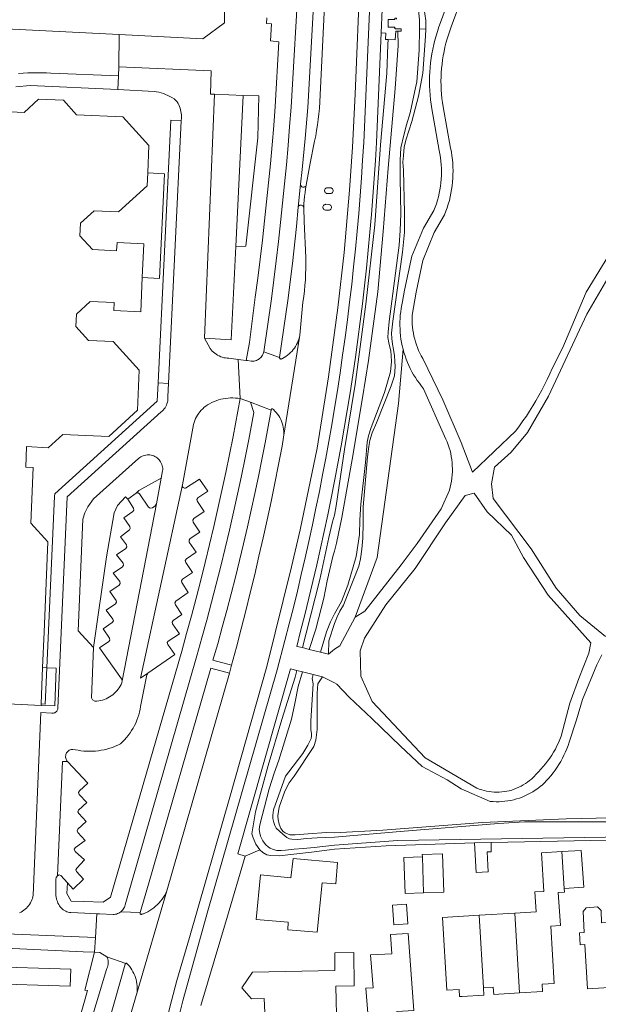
# Model space of a CAD drawing. Header units: metres. Extents: x 89888 to 94270, y 464165 to 468904.
# Tile 128 of 256: x 91943 to 92048, y 466293 to 466472. Entities that reach past the tile are written whole.
import ezdxf

# ---------------------------------------------------------------- set-up
doc = ezdxf.new("R2010")
doc.units = ezdxf.units.M
for name, color, linetype, lineweight in [('B_BEBOUWINGSGRENS_0', 251, 'CONTINUOUS', 13), ('B_LUIFEL_1', 251, 'CONTINUOUS', 13), ('B_TUSSENMUUR_0', 251, 'CONTINUOUS', 13), ('G_GRENS_ALGEMEEN_0', 251, 'CONTINUOUS', 13), ('K_KUNSTWERKGRENS_0', 251, 'CONTINUOUS', 13), ('T_CULTUURGRENS_0', 251, 'CONTINUOUS', 13), ('T_HEK_LIJN_0', 251, 'CONTINUOUS', 13), ('V_WEGGRENS_0', 251, 'CONTINUOUS', 13), ('W_WALBESCHERMING_LIJN_0', 251, 'CONTINUOUS', 13), ('W_WATERGRENS_0', 251, 'CONTINUOUS', 13)]:
    doc.layers.add(name, color=color, linetype=linetype, lineweight=lineweight)

msp = doc.modelspace()

# ---------------------------------------------------------------- linework, layer by layer
at = {"layer": 'B_BEBOUWINGSGRENS_0'}
for p, q in [((91946.93, 466353.84), (91946.67, 466347.25)), ((91946.67, 466347.25), (91946.66, 466346.99)), ((92025.47, 466322), (92028.47, 466322.1)), ((92012.82, 466312.79), (92016.19, 466312.91)), ((92032.76, 466309.26), (92026.29, 466308.85)), ((92010.78, 466307.13), (92013.35, 466307.31))]:
    msp.add_line(p, q, dxfattribs=at)
for points in [[(91936.5, 466438.68), (91939.14, 466441.09), (91939.25, 466443.63), (91940.14, 466443.6), (91940.17, 466444.96), (91940.08, 466444.97), (91940.37, 466450.43), (91940.85, 466450.41), (91941.05, 466454.79), (91943.57, 466454.66), (91946.2, 466457.09), (91950.7, 466456.9), (91953.11, 466454.26), (91961.49, 466453.88), (91966.26, 466448.69), (91966.04, 466443.72)], [(91966.04, 466443.72), (91965.93, 466441.38), (91960.72, 466436.64), (91956.28, 466436.83), (91953.8, 466434.56), (91953.69, 466432.27), (91955.98, 466429.8), (91960.39, 466429.58), (91960.46, 466431.08), (91965.33, 466430.83), (91965.05, 466424.7)], [(91965.05, 466424.7), (91964.78, 466418.47), (91959.9, 466418.69), (91959.96, 466420.17), (91955.56, 466420.36), (91953.09, 466418.07), (91952.99, 466415.79), (91955.28, 466413.29), (91959.75, 466413.1), (91964.51, 466407.89), (91964.2, 466400.59), (91958.97, 466395.85), (91950.6, 466396.21), (91947.95, 466393.8), (91944.02, 466394.01), (91943.88, 466390.26), (91945.21, 466390.2), (91944.76, 466380.11), (91947.86, 466376.7), (91947.19, 466360.28), (91946.93, 466353.84)], [(91946.66, 466346.99), (91939.38, 466347.31), (91937.93, 466314.15), (91934.35, 466314.31), (91934.19, 466311.1), (91927.54, 466311.38), (91919.64, 466311.74), (91919.79, 466314.95)], [(92028.47, 466322.1), (92028.49, 466320.41), (92027.72, 466320.39), (92027.9, 466316.74), (92025.73, 466316.64), (92025.47, 466322)], [(92000.23, 466314.54), (92000.56, 466318.44), (91992.46, 466319.17), (91992.06, 466315.64)], [(92015.96, 466319.48), (92012.58, 466319.36), (92012.82, 466312.79)], [(92016.19, 466312.91), (92019.85, 466313.03), (92019.61, 466320.03), (92015.95, 466319.91), (92015.96, 466319.48)], [(92041.3, 466320.42), (92037.62, 466320.18), (92038.07, 466313.19), (92036.43, 466313.09), (92036.66, 466309.51), (92032.76, 466309.26)], [(92041.74, 466313.74), (92045.29, 466313.97), (92044.86, 466320.65), (92041.3, 466320.42)], [(91992.06, 466315.64), (91986.56, 466316.19), (91985.75, 466308.11), (91991.59, 466307.58), (91991.48, 466306.23), (91996.83, 466305.77), (91997.73, 466314.75), (92000.23, 466314.54)], [(92041.06, 466307.02), (92040.67, 466313.02), (92041.78, 466313.07), (92041.74, 466313.74)], [(92013.35, 466307.31), (92013.1, 466310.9), (92010.53, 466310.72), (92010.78, 466307.13)], [(92052.12, 466307.74), (92048.55, 466307.51), (92048.48, 466309.72), (92047.79, 466310.37), (92045.77, 466310.23), (92045.22, 466309.56), (92045.36, 466305.72), (92044.52, 466305.67), (92044.66, 466303.51), (92045.5, 466303.54), (92045.99, 466295.51), (92052.89, 466295.94)], [(92026.29, 466308.85), (92019.65, 466308.43), (92020.44, 466295.28), (92022.65, 466295.4), (92022.74, 466294.08), (92023.23, 466294.1), (92027.17, 466294.35), (92027.09, 466295.65)], [(92033.64, 466294.74), (92037.8, 466295), (92037.72, 466296.34), (92039.92, 466296.48), (92039.31, 466306.9), (92041.06, 466307.02)], [(92010.16, 466305.37), (92010.42, 466301.86), (92006.55, 466301.65), (92007.02, 466295.7), (92005.67, 466295.59), (92006.03, 466291.1), (92007.81, 466291.2), (92007.83, 466290.68), (92008.4, 466290.18), (92010.79, 466290.3), (92011.38, 466290.87), (92011.34, 466291.37), (92014.39, 466291.56)], [(92014.39, 466291.56), (92013.41, 466305.56), (92010.16, 466305.37)], [(92003.57, 466296.05), (92003.49, 466302.07), (92000.03, 466302.02), (92000.06, 466298.84), (92000, 466298.84)], [(91936.28, 466299.57), (91936.17, 466296.49), (91951.95, 466295.97), (91952.06, 466299.04), (91936.28, 466299.57)], [(92000, 466298.84), (91985.08, 466298.49), (91983.15, 466295.7), (91984.88, 466293.67), (91987.22, 466293.72), (91987.45, 466288.64), (91994.86, 466288.86), (91995.12, 466287.98), (92000, 466288.21), (92000.4, 466288.23), (92000.21, 466295.95), (92003.57, 466296.05)], [(92027.09, 466295.65), (92028.85, 466295.79), (92028.94, 466294.45), (92033.64, 466294.74)]]:
    msp.add_lwpolyline(points, dxfattribs=at)
at = {"layer": 'B_LUIFEL_1'}
for p, q in [((91946.93, 466353.84), (91946.67, 466347.25)), ((91947.72, 466353.8), (91946.93, 466353.84)), ((91946.67, 466347.25), (91946.66, 466346.99))]:
    msp.add_line(p, q, dxfattribs=at)
msp.add_lwpolyline([(91946.66, 466346.99), (91949.15, 466346.92), (91949.42, 466353.74), (91947.72, 466353.8)], dxfattribs=at)
at = {"layer": 'B_TUSSENMUUR_0'}
for p, q in [((92015.96, 466319.48), (92016.19, 466312.91)), ((92041.3, 466320.42), (92041.74, 466313.74)), ((92026.29, 466308.85), (92027.09, 466295.65)), ((92032.76, 466309.26), (92033.64, 466294.74))]:
    msp.add_line(p, q, dxfattribs=at)
at = {"layer": 'G_GRENS_ALGEMEEN_0'}
for points in [[(92068.07, 466323.32), (92058.67, 466322.7), (92028.47, 466322.1)], [(92025.47, 466322), (92009.36, 466321.46), (92000, 466320.85), (91995.8, 466320.34), (91989.91, 466319.68), (91988.44, 466319.71), (91987.71, 466319.85), (91986.99, 466320.26), (91986.41, 466320.74)]]:
    msp.add_lwpolyline(points, dxfattribs=at)
at = {"layer": 'K_KUNSTWERKGRENS_0'}
msp.add_line((92008.49, 466469.16), (92008.67, 466473.38), dxfattribs=at)
for points in [[(92011.29, 466471.65), (92011.29, 466471.85), (92010.99, 466471.84), (92010.99, 466471.58), (92009.76, 466471.59), (92009.73, 466470.18), (92010.94, 466470.16), (92010.93, 466470.02), (92011.05, 466470.02), (92011.05, 466469.87), (92012.14, 466469.87)], [(92009.74, 466467.92), (92011.05, 466467.89), (92011.12, 466469.49), (92011.53, 466469.47)], [(92012.14, 466469.87), (92012.13, 466469.46), (92011.53, 466469.47)], [(92009.74, 466467.92), (92009.29, 466467.93), (92009.33, 466469.12), (92008.49, 466469.16)]]:
    msp.add_lwpolyline(points, dxfattribs=at)
at = {"layer": 'T_CULTUURGRENS_0'}
for p, q in [((92015.42, 466469.88), (92016.6, 466469.82)), ((91960.77, 466462.97), (91960.86, 466468.84))]:
    msp.add_line(p, q, dxfattribs=at)
for points in [[(92047.11, 466532.62), (92044.44, 466533.05), (92036.31, 466528.39), (92029.99, 466523.64), (92022.48, 466516.3), (92021.33, 466511.32), (92018.28, 466501.32), (92016.73, 466495.86), (92016.29, 466493.85), (92015.79, 466489.27), (92015.66, 466482.55), (92015.67, 466478.31), (92015.93, 466476.88), (92016.04, 466475.32), (92016.21, 466474.03), (92016.43, 466472.61), (92016.58, 466471.42), (92016.61, 466469.95), (92016.6, 466469.82)], [(92016.6, 466469.82), (92016.53, 466468.54), (92016.07, 466461.84), (92015.26, 466457.63), (92014.03, 466453.04), (92012.95, 466449.68), (92012.65, 466448.37), (92012.55, 466446.89), (92012.44, 466445.66), (92012.54, 466444.24), (92012.7, 466436.46), (92012.72, 466432.94), (92012.35, 466429.32), (92010.57, 466416.77), (92010.34, 466414.58), (92010.42, 466413.61), (92010.53, 466412.61), (92010.71, 466411.63), (92010.93, 466410.47), (92010.99, 466409.53), (92011.03, 466408.49), (92010.87, 466406.86), (92010.31, 466405.02), (92007.62, 466398.29), (92006.83, 466396.51), (92006.41, 466395.13)], [(91986.04, 466450.07), (91986.23, 466457.72), (91983.39, 466457.78)], [(91982.05, 466430.37), (91983.85, 466430.41), (91986.04, 466450.07)], [(92012.46, 466411.68), (92011.62, 466401.85), (92007.73, 466373.83), (92003.72, 466362.99)], [(92006.41, 466395.13), (92006.24, 466394.01), (92006.02, 466392.11), (92005.19, 466383.07), (92005.18, 466380.07), (92005.15, 466377.36), (92004.98, 466375.36), (92004.74, 466373.6), (92004.39, 466372.25), (92002.37, 466367.05), (92001.61, 466365.2), (92000.99, 466364.11), (92000.45, 466363.08), (92000, 466361.86), (91998.97, 466358.68), (91998.92, 466356.29)], [(91968.51, 466388.26), (91964.43, 466386), (91963.92, 466385.54)], [(91956.18, 466357.52), (91958.55, 466373.99), (91959.92, 466381.95), (91960.53, 466383.32), (91961.97, 466384.85), (91962.43, 466384.42)], [(91997.79, 466352.19), (91996.99, 466350.89), (91996.85, 466349.18), (91996.82, 466342.62), (91996.62, 466340.67), (91996.23, 466339.5), (91992.65, 466334.15), (91991.78, 466332.92), (91990.96, 466331.38), (91989.96, 466328.49), (91989.7, 466326.93), (91989.74, 466326.24), (91989.96, 466325.4), (91990.26, 466324.64), (91990.64, 466324.07), (91991.02, 466323.82), (91991.87, 466323.48), (91992.87, 466323.48), (91995.22, 466323.62), (91998.54, 466323.88), (92000, 466323.86), (92008.77, 466324.31), (92026.87, 466325.73), (92042.09, 466326.39), (92055.79, 466326.65)]]:
    msp.add_lwpolyline(points, dxfattribs=at)
at = {"layer": 'T_HEK_LIJN_0'}
msp.add_lwpolyline([(91965.05, 466424.7), (91968.18, 466424.56), (91969.1, 466443.57), (91966.04, 466443.72)], dxfattribs=at)
at = {"layer": 'V_WEGGRENS_0'}
for p, q in [((91960.77, 466462.97), (91960.73, 466461.34)), ((91960.73, 466461.34), (91960.62, 466458.86)), ((91976.38, 466413.69), (91978.2, 466458)), ((91983.39, 466457.78), (91978.2, 466458)), ((91982.05, 466430.37), (91983.39, 466457.78)), ((91972.12, 466453.2), (91969.83, 466405.46)), ((91993.83, 466441.65), (91993.36, 466437.46)), ((91993.68, 466414.22), (91990.73, 466395.68)), ((91990.02, 466410.2), (91987.12, 466411.23)), ((91982.85, 466402.71), (91982.46, 466409.82)), ((91983.95, 466409.63), (91982.46, 466409.82)), ((91969.83, 466405.46), (91967.92, 466405.56)), ((91984.75, 466402.04), (91982.85, 466402.71)), ((91984.75, 466402.04), (91988.46, 466400.64)), ((91967.66, 466383.58), (91968.51, 466388.26)), ((91963.92, 466385.54), (91962.43, 466384.42)), ((91961.37, 466351.47), (91967.66, 466383.58)), ((91994.19, 466357.49), (91994.86, 466360.13)), ((91993.16, 466357.7), (91994.19, 466357.49)), ((91995.41, 466357.15), (91994.19, 466357.49)), ((91998.92, 466356.29), (91997.44, 466356.65)), ((91981.29, 466354.28), (91980.9, 466352.83)), ((91993.14, 466353.35), (91992.02, 466353.63)), ((91993.14, 466353.35), (91994.2, 466353.09)), ((91980.9, 466352.83), (91969.52, 466313.27)), ((91996.11, 466352.61), (91997.79, 466352.19)), ((91946.67, 466347.25), (91946.67, 466347.25)), ((91983.76, 466319.62), (91986.41, 466320.74)), ((91964.11, 466294.9), (91969.52, 466313.27)), ((91956.79, 466309.14), (91956.53, 466304.82)), ((91964.67, 466309.35), (91961.13, 466309.48)), ((91956.53, 466304.82), (91913.4, 466306.53)), ((91956.37, 466302.15), (91956.53, 466304.82)), ((91958.63, 466301.33), (91962.04, 466300.1)), ((91972.42, 466293.29), (91969.78, 466283.08))]:
    msp.add_line(p, q, dxfattribs=at)
for points in [[(91963.51, 466266.64), (91965.79, 466275.19), (91970.36, 466293.31), (91971.33, 466297.03), (91973.62, 466304.83), (91981.07, 466330.72), (91987.72, 466354.06), (91992.19, 466372.18), (91993.77, 466378.89), (91996.85, 466393.74), (91998.92, 466406.65), (92000.62, 466419.19), (92001.72, 466429.23), (92002.72, 466440.57), (92003.29, 466448.37), (92003.72, 466458.02), (92004.68, 466480.14)], [(91993.55, 466481.29), (91993.49, 466479.68), (91992.12, 466455.66), (91991.84, 466452.16), (91991.55, 466448.67), (91991.24, 466445.18), (91990.91, 466441.7), (91990.56, 466438.21), (91990.19, 466434.73), (91989.8, 466431.25), (91989.39, 466427.77), (91988.96, 466424.29), (91988.51, 466420.82), (91987.12, 466411.23)], [(92006.63, 466480.1), (92006.51, 466477.36), (92005.3, 466449.26), (92005.11, 466446.03), (92004.9, 466442.79), (92004.66, 466439.57), (92004.4, 466436.34), (92004.11, 466433.11), (92003.8, 466429.89), (92003.47, 466426.67)], [(91993.83, 466441.65), (91994.14, 466444.31), (91994.66, 466449.94), (91995.13, 466455.57), (91996.46, 466479.55)], [(91998.4, 466478.85), (91998.3, 466476.62), (91997.28, 466455.43), (91997.17, 466454.42), (91997.05, 466453.42), (91996.91, 466452.42), (91996.75, 466451.43), (91996.58, 466450.44), (91996.38, 466449.45), (91995.58, 466445.48), (91994.86, 466441.5)], [(92023.07, 466475.38), (92021.23, 466470.24), (92020.95, 466469.51), (92020.7, 466468.78), (92020.47, 466468.04), (92020.26, 466467.29), (92020.07, 466466.53), (92019.9, 466465.77), (92019.76, 466465.01), (92019.64, 466464.24), (92019.54, 466463.47), (92019.46, 466462.7), (92019.4, 466461.92), (92019.37, 466461.15), (92019.35, 466460.37), (92019.36, 466459.59), (92019.4, 466458.81), (92019.45, 466458.04), (92019.53, 466457.26), (92019.62, 466456.49), (92019.74, 466455.72), (92021.11, 466448.19)], [(92020.54, 466474.51), (92019.27, 466471.01), (92018.98, 466470.22), (92018.7, 466469.43), (92018.46, 466468.63), (92018.23, 466467.82), (92018.03, 466467.01), (92017.85, 466466.19), (92017.69, 466465.36), (92017.56, 466464.54), (92017.45, 466463.7), (92017.36, 466462.87), (92017.3, 466462.03), (92017.27, 466461.2), (92017.25, 466460.36), (92017.26, 466459.52), (92017.3, 466458.68), (92017.36, 466457.84), (92017.44, 466457.01), (92017.55, 466456.18), (92017.68, 466455.35), (92019.05, 466447.79), (92019.17, 466447.15), (92019.27, 466446.51), (92019.35, 466445.86)], [(91987.72, 466471.88), (91987.65, 466470.87), (91988.53, 466470.8), (91988.33, 466467.68), (91989.9, 466467.55), (91989.22, 466455.79), (91988.95, 466452.32), (91988.65, 466448.84), (91988.34, 466445.38), (91988.01, 466441.91), (91987.65, 466438.45), (91987.28, 466434.98), (91986.89, 466431.52), (91986.48, 466428.07), (91986.05, 466424.61), (91985.6, 466421.16), (91984.55, 466412.91), (91983.95, 466409.63)], [(91994.86, 466360.13), (91997.32, 466369.84), (91998.98, 466377.46), (91999.61, 466380.33), (92000, 466381.52), (92000.31, 466383.21), (92001.83, 466393.44), (92003.74, 466405.26), (92005.71, 466419.86), (92007.3, 466434.29), (92008.38, 466448.83), (92009.5, 466461.82), (92009.7, 466467.04), (92009.74, 466467.92)], [(92008.49, 466469.16), (92007.63, 466449.21), (92007.44, 466445.95), (92007.22, 466442.69), (92006.99, 466439.43), (92006.73, 466436.18), (92006.44, 466432.93)], [(91978.2, 466458), (91977.42, 466458.03), (91977.6, 466462.23), (91960.77, 466462.97)], [(91960.73, 466461.34), (91948.45, 466461.81), (91947.61, 466461.87), (91946.76, 466461.91), (91945.92, 466461.92), (91945.08, 466461.91), (91944.24, 466461.88), (91943.4, 466461.83), (91942.56, 466461.75)], [(91942.07, 466459.37), (91944.64, 466459.58), (91960.62, 466458.86)], [(91960.62, 466458.86), (91967.2, 466458.53), (91967.63, 466458.46), (91968.05, 466458.36), (91968.47, 466458.25), (91968.88, 466458.11), (91969.28, 466457.96), (91969.68, 466457.79), (91970.07, 466457.6), (91970.45, 466457.39), (91970.82, 466457.16), (91971.39, 466456.61), (91971.55, 466456.34), (91971.69, 466456.07), (91971.82, 466455.78), (91971.92, 466455.48), (91972.01, 466455.18), (91972.08, 466454.88), (91972.13, 466454.57), (91972.15, 466454.26), (91972.16, 466453.94), (91972.15, 466453.63), (91972.12, 466453.2)], [(91972.12, 466453.2), (91970.23, 466453.31), (91967.92, 466405.56)], [(92021.11, 466448.19), (92021.24, 466447.52), (92021.34, 466446.84), (92021.43, 466446.16), (92021.48, 466445.48), (92021.52, 466444.8), (92021.54, 466444.12), (92021.53, 466443.43), (92021.5, 466442.75), (92021.45, 466442.07), (92021.38, 466441.39), (92021.28, 466440.71), (92021.17, 466440.04), (92021.03, 466439.37), (92020.87, 466438.7), (92020.68, 466438.04), (92020.48, 466437.39), (92020.26, 466436.74), (92020.01, 466436.1), (92018.12, 466432.89), (92016.05, 466427.82), (92014.81, 466422.04), (92014.14, 466417.89), (92014.12, 466417.34), (92014.12, 466416.79), (92014.14, 466416.24), (92014.18, 466415.7), (92014.24, 466415.15), (92014.33, 466414.61), (92014.44, 466414.07), (92014.57, 466413.54), (92014.72, 466413.01), (92014.89, 466412.49), (92015.08, 466411.98), (92015.29, 466411.47), (92015.52, 466410.98), (92015.77, 466410.49), (92016.04, 466410.01), (92019.66, 466402.49), (92023.04, 466394.72), (92025.11, 466389.35), (92032.96, 466396.88), (92033.61, 466397.76), (92034.25, 466398.65), (92034.87, 466399.55), (92035.46, 466400.46), (92036.05, 466401.39), (92036.61, 466402.33), (92037.15, 466403.28), (92037.67, 466404.24), (92038.18, 466405.21), (92038.66, 466406.2), (92039.12, 466407.19), (92039.56, 466408.19), (92041.5, 466411.99), (92045.75, 466422.04), (92051.67, 466431.74)], [(92019.35, 466445.86), (92019.4, 466445.21), (92019.43, 466444.55), (92019.44, 466443.9), (92019.42, 466443.25), (92019.39, 466442.59), (92019.33, 466441.94), (92019.25, 466441.29), (92019.14, 466440.65), (92019.02, 466440.01), (92018.87, 466439.37), (92018.7, 466438.74), (92018.51, 466438.12), (92018.3, 466437.5), (92018.06, 466436.89), (92016.18, 466433.68), (92014.07, 466428.56), (92012.74, 466422.44), (92012.37, 466420.33), (92012.24, 466419.72), (92012.12, 466419.11), (92012.03, 466418.49), (92011.96, 466417.87), (92011.91, 466417.25), (92011.89, 466416.63), (92011.88, 466416), (92011.9, 466415.38), (92011.94, 466414.76), (92012, 466414.13), (92012.08, 466413.52), (92012.18, 466412.9), (92012.31, 466412.29), (92012.46, 466411.68)], [(91994.86, 466441.5), (91994.82, 466441.4), (91994.76, 466441.3), (91994.68, 466441.23), (91994.59, 466441.17), (91994.49, 466441.13), (91994.38, 466441.11), (91994.27, 466441.11), (91994.17, 466441.14), (91994.07, 466441.19), (91993.99, 466441.26), (91993.92, 466441.34), (91993.87, 466441.44), (91993.84, 466441.54), (91993.83, 466441.65)], [(91994.86, 466441.5), (91994.73, 466440.82), (91994.63, 466440.14), (91994.54, 466439.45), (91994.47, 466438.76), (91994.43, 466438.07), (91994.4, 466437.38)], [(91999.17, 466439.95), (91999.28, 466439.95), (91999.39, 466439.97), (91999.49, 466440.02), (91999.58, 466440.09), (91999.65, 466440.17), (91999.71, 466440.27), (91999.74, 466440.38), (91999.75, 466440.49), (91999.73, 466440.6), (91999.7, 466440.71), (91999.64, 466440.8), (91999.56, 466440.88), (91999.47, 466440.95), (91999.36, 466440.99), (91999.25, 466441.01), (91998.75, 466441.03), (91998.64, 466441.03), (91998.54, 466441), (91998.44, 466440.95), (91998.35, 466440.89), (91998.28, 466440.8), (91998.23, 466440.71), (91998.2, 466440.6), (91998.19, 466440.5), (91998.2, 466440.39), (91998.24, 466440.29), (91998.29, 466440.19), (91998.37, 466440.11), (91998.45, 466440.05), (91998.55, 466440), (91998.66, 466439.98), (91999.17, 466439.95)], [(91990.02, 466410.2), (91991.53, 466420.54), (91992.34, 466427.26), (91993.07, 466433.98), (91993.36, 466437.46)], [(91993.36, 466437.46), (91993.39, 466437.56), (91993.45, 466437.66), (91993.52, 466437.74), (91993.6, 466437.8), (91993.7, 466437.85), (91993.8, 466437.88), (91993.91, 466437.88), (91994.02, 466437.86), (91994.12, 466437.82), (91994.21, 466437.76), (91994.28, 466437.68), (91994.34, 466437.59), (91994.38, 466437.49), (91994.4, 466437.38)], [(91994.4, 466437.38), (91994.45, 466434.86), (91994.77, 466428.34), (91994.79, 466427.33), (91994.77, 466426.32), (91994.74, 466425.3), (91994.69, 466424.29), (91994.61, 466423.28), (91994.51, 466422.27), (91994.4, 466421.27), (91994.26, 466420.26), (91993.68, 466414.22)], [(91998.86, 466436.92), (91998.98, 466436.92), (91999.09, 466436.95), (91999.19, 466437), (91999.27, 466437.07), (91999.35, 466437.15), (91999.4, 466437.25), (91999.43, 466437.36), (91999.44, 466437.47), (91999.43, 466437.58), (91999.39, 466437.68), (91999.33, 466437.78), (91999.25, 466437.86), (91999.16, 466437.92), (91999.05, 466437.96), (91998.94, 466437.98), (91998.44, 466438.01), (91998.33, 466438), (91998.23, 466437.98), (91998.13, 466437.93), (91998.04, 466437.86), (91997.97, 466437.78), (91997.92, 466437.68), (91997.89, 466437.58), (91997.88, 466437.47), (91997.89, 466437.36), (91997.93, 466437.26), (91997.98, 466437.17), (91998.06, 466437.09), (91998.15, 466437.02), (91998.24, 466436.98), (91998.35, 466436.96), (91998.86, 466436.92)], [(92006.44, 466432.93), (92006.13, 466429.67), (92005.8, 466426.43), (92005.45, 466423.18), (92005.07, 466419.94), (92004.67, 466416.7), (92004.24, 466413.46), (92003.79, 466410.23), (92003.32, 466406.99), (92002.83, 466403.77), (92002.31, 466400.54), (92001.77, 466397.33), (92001.2, 466394.11), (92000.61, 466390.9), (92000, 466387.69), (91999.4, 466384.65), (91998.77, 466381.61), (91998.13, 466378.57), (91997.46, 466375.54), (91996.77, 466372.51), (91996.07, 466369.49), (91995.34, 466366.47), (91994.59, 466363.46), (91993.82, 466360.46), (91993.16, 466357.7)], [(91976.38, 466413.69), (91981.21, 466413.37), (91982.05, 466430.37)], [(92049.23, 466359.48), (92044.58, 466363.3), (92040.26, 466368.27), (92035.73, 466375.4), (92028.83, 466384.57), (92028.56, 466387.24), (92029.09, 466390.24), (92032.1, 466392.97), (92035.07, 466396.55), (92038.91, 466403.18), (92045.88, 466418.05), (92051.78, 466428.2)], [(92003.47, 466426.67), (92003.12, 466423.45), (92002.74, 466420.23), (92002.34, 466417.02), (92001.92, 466413.81), (92001.47, 466410.6), (92001.01, 466407.4), (92000.51, 466404.2), (92000, 466401), (91999.49, 466397.96), (91998.96, 466394.92), (91998.4, 466391.89), (91997.83, 466388.86), (91997.24, 466385.83), (91996.62, 466382.81), (91995.99, 466379.79), (91995.34, 466376.77), (91994.66, 466373.76), (91993.96, 466370.76), (91993.25, 466367.76), (91992.51, 466364.76), (91991.75, 466361.77), (91990.98, 466358.79), (91989.58, 466353.46), (91976.86, 466309.21), (91972.42, 466293.29)], [(91993.68, 466414.22), (91993.61, 466413.87), (91993.51, 466413.52), (91993.39, 466413.18), (91993.25, 466412.84), (91993.09, 466412.52), (91992.91, 466412.2), (91992.72, 466411.9), (91992.5, 466411.61), (91992.27, 466411.33), (91992.01, 466411.07), (91991.75, 466410.82), (91991.47, 466410.59), (91991.17, 466410.38), (91990.87, 466410.19), (91990.55, 466410.02), (91990.49, 466409.99), (91990.43, 466409.96), (91990.32, 466409.9), (91990.24, 466409.89), (91990.17, 466409.91), (91990.11, 466409.94), (91990.06, 466410), (91990.03, 466410.06), (91990.01, 466410.13), (91990.02, 466410.2)], [(91982.46, 466409.82), (91980.81, 466410.03), (91980.5, 466410.05), (91980.2, 466410.09), (91979.9, 466410.15), (91979.6, 466410.23), (91979.31, 466410.33), (91979.03, 466410.46), (91978.75, 466410.6), (91978.49, 466410.76), (91978.24, 466410.94), (91978.01, 466411.13), (91977.78, 466411.34), (91977.58, 466411.57), (91977.38, 466411.81), (91976.38, 466413.69)], [(91987.12, 466411.23), (91987.07, 466411.02), (91987, 466410.82), (91986.91, 466410.62), (91986.8, 466410.44), (91986.67, 466410.27), (91986.52, 466410.11), (91986.36, 466409.97), (91986.18, 466409.84), (91986, 466409.74), (91985.8, 466409.65), (91985.59, 466409.59), (91985.38, 466409.54), (91985.17, 466409.52), (91984.95, 466409.52), (91984.83, 466409.53), (91984.15, 466409.61), (91983.95, 466409.63)], [(92012.46, 466411.68), (92012.62, 466411.08), (92012.81, 466410.48), (92013.02, 466409.89), (92013.25, 466409.3), (92013.5, 466408.73), (92013.77, 466408.16), (92014.07, 466407.6), (92014.38, 466407.06), (92014.7, 466406.53), (92015.05, 466406), (92015.42, 466405.49), (92015.8, 466404.99), (92016.2, 466404.51), (92020, 466395.87), (92020.24, 466395.36), (92020.46, 466394.85), (92020.66, 466394.33), (92020.83, 466393.8), (92020.99, 466393.27), (92021.12, 466392.72), (92021.23, 466392.18), (92021.31, 466391.63), (92021.38, 466391.07), (92021.41, 466390.52), (92021.43, 466389.96), (92021.42, 466389.4), (92021.39, 466388.85), (92021.34, 466388.29), (92021.26, 466387.74), (92021.16, 466387.19), (92021.03, 466386.65), (92020.88, 466386.11), (92019.36, 466382.67), (92015.05, 466376.4), (92012.14, 466372.51), (92005.49, 466364.1), (92003.72, 466362.99)], [(91942.73, 466309.32), (91943.01, 466309.44), (91943.27, 466309.59), (91943.53, 466309.76), (91943.77, 466309.94), (91943.99, 466310.14), (91944.2, 466310.36), (91944.39, 466310.59), (91944.57, 466310.84), (91944.72, 466311.1), (91944.86, 466311.37), (91944.97, 466311.65), (91945.07, 466311.93), (91945.14, 466312.23), (91945.19, 466312.52), (91946.59, 466345.68), (91948.62, 466345.56), (91948.76, 466345.55), (91948.9, 466345.57), (91949.04, 466345.61), (91949.17, 466345.66), (91949.29, 466345.74), (91949.4, 466345.83), (91949.49, 466345.93), (91949.57, 466346.05), (91949.63, 466346.18), (91949.67, 466346.32), (91949.69, 466346.45), (91951.41, 466384.88), (91968.46, 466400.28), (91968.67, 466400.45), (91968.86, 466400.64), (91969.04, 466400.84), (91969.19, 466401.06), (91969.33, 466401.29), (91969.45, 466401.53), (91969.54, 466401.78), (91969.62, 466402.04), (91969.67, 466402.3), (91969.69, 466402.56), (91969.7, 466402.83), (91969.68, 466403.1), (91969.83, 466405.46)], [(91967.92, 466405.56), (91967.76, 466402.23), (91967.17, 466401.71), (91949.13, 466385.41), (91949.12, 466384.98), (91947.72, 466353.8)], [(91982.85, 466402.71), (91981.55, 466395.81), (91980.9, 466392.53), (91980.21, 466389.26), (91979.51, 466385.99), (91978.79, 466382.73), (91978.04, 466379.47), (91977.27, 466376.22), (91976.48, 466372.97), (91975.67, 466369.73), (91974.84, 466366.49), (91973.98, 466363.26), (91973.1, 466360.03), (91972.21, 466356.82), (91959.26, 466312.16), (91957.96, 466311.25), (91954.39, 466311.34), (91952.14, 466311.44), (91951.36, 466312.8), (91951.48, 466314.75)], [(91961.13, 466309.48), (91961.29, 466309.63), (91961.44, 466309.78), (91961.58, 466309.96), (91961.69, 466310.14), (91961.79, 466310.33), (91961.87, 466310.53), (91961.93, 466310.74), (91974.99, 466355.99), (91975.9, 466359.23), (91976.79, 466362.48), (91977.66, 466365.73), (91978.51, 466368.99), (91979.33, 466372.26), (91980.13, 466375.53), (91980.9, 466378.81), (91981.65, 466382.09), (91982.38, 466385.38), (91983.09, 466388.67), (91983.78, 466391.97), (91984.44, 466395.27), (91985.31, 466400.16), (91984.75, 466402.04)], [(91972.34, 466387.05), (91974.38, 466398.03), (91974.48, 466398.39), (91974.6, 466398.74), (91974.74, 466399.08), (91974.91, 466399.41), (91975.1, 466399.73), (91975.3, 466400.04), (91975.53, 466400.34), (91975.77, 466400.62), (91976.04, 466400.88), (91976.31, 466401.13), (91976.6, 466401.36), (91976.91, 466401.57), (91977.29, 466401.79), (91977.69, 466401.99), (91978.09, 466402.17), (91978.5, 466402.33), (91978.92, 466402.47), (91979.35, 466402.59), (91979.78, 466402.68), (91980.21, 466402.75), (91980.65, 466402.8), (91981.09, 466402.83), (91981.54, 466402.84), (91981.98, 466402.82), (91982.42, 466402.78), (91982.85, 466402.71)], [(91981.29, 466354.28), (91977.9, 466355.17), (91978.76, 466358.18), (91979.6, 466361.2), (91980.41, 466364.21), (91981.21, 466367.24), (91981.98, 466370.27), (91982.73, 466373.31), (91983.46, 466376.35), (91984.17, 466379.39), (91984.86, 466382.45), (91985.53, 466385.5), (91986.17, 466388.56), (91986.8, 466391.63), (91987.4, 466394.7), (91988.46, 466400.64)], [(91988.46, 466400.64), (91988.46, 466400.71), (91988.49, 466400.77), (91988.53, 466400.82), (91988.58, 466400.85), (91988.65, 466400.87), (91988.71, 466400.87), (91988.9, 466400.71), (91989.16, 466400.45), (91989.41, 466400.17), (91989.64, 466399.88), (91989.85, 466399.58), (91990.04, 466399.26), (91990.21, 466398.93), (91990.36, 466398.59), (91990.49, 466398.24), (91990.59, 466397.89), (91990.67, 466397.53), (91990.73, 466397.16), (91990.77, 466396.79), (91990.78, 466396.42), (91990.76, 466396.05), (91990.73, 466395.68)], [(91990.73, 466395.68), (91990.47, 466394.06), (91989.82, 466390.72), (91989.15, 466387.38), (91988.46, 466384.05), (91987.75, 466380.72), (91987.01, 466377.4), (91986.26, 466374.08), (91985.48, 466370.77), (91984.69, 466367.46), (91983.87, 466364.16), (91983.03, 466360.86), (91982.17, 466357.57), (91981.29, 466354.28)], [(91968.51, 466388.26), (91968.75, 466389.57), (91968.76, 466389.81), (91968.76, 466390.05), (91968.73, 466390.29), (91968.68, 466390.53), (91968.6, 466390.76), (91968.51, 466390.99), (91968.39, 466391.2), (91968.26, 466391.41), (91968.11, 466391.6), (91967.94, 466391.77), (91967.76, 466391.93), (91967.56, 466392.07), (91967.35, 466392.19), (91967.13, 466392.3), (91966.9, 466392.38), (91966.66, 466392.44), (91966.42, 466392.48), (91966.18, 466392.49), (91965.93, 466392.48), (91965.69, 466392.46), (91965.46, 466392.4), (91965.22, 466392.33), (91965, 466392.24), (91964.78, 466392.12), (91964.58, 466391.99), (91964.39, 466391.84), (91956.19, 466384.51), (91955.13, 466383.04), (91954.6, 466381.97), (91954.26, 466380.83), (91953.42, 466360.53), (91956.18, 466357.52)], [(91966.06, 466352.85), (91964.75, 466351.95), (91972.34, 466387.05)], [(91966.06, 466352.85), (91970.96, 466356.21), (91969.67, 466358.07), (91969.59, 466358.38), (91969.77, 466358.64), (91971.81, 466359.97), (91970.55, 466361.79), (91970.48, 466362.12), (91970.66, 466362.4), (91972.22, 466363.51), (91971.1, 466365.28), (91970.97, 466365.61), (91971.17, 466365.91), (91973.42, 466367.48), (91972.26, 466369.31), (91972.18, 466369.64), (91972.36, 466369.93), (91974.15, 466371.15), (91972.97, 466372.95), (91972.87, 466373.3), (91973.07, 466373.59), (91974.82, 466374.84), (91973.6, 466376.65), (91973.55, 466377), (91973.76, 466377.28), (91975.49, 466378.47), (91974.32, 466380.29), (91974.23, 466380.64), (91974.41, 466380.92), (91976.28, 466382.22), (91975.09, 466384.03), (91974.99, 466384.37), (91975.17, 466384.67), (91976.96, 466385.89), (91975.45, 466388.1), (91973.1, 466386.54), (91973.01, 466386.48), (91972.91, 466386.45), (91972.8, 466386.45), (91972.7, 466386.46), (91972.6, 466386.5), (91972.51, 466386.56), (91972.43, 466386.63), (91972.38, 466386.72), (91972.34, 466386.82), (91972.32, 466386.92), (91972.34, 466387.05)], [(91967.66, 466383.58), (91967.42, 466383.26), (91966.9, 466382.88), (91966.51, 466382.8), (91966.18, 466383.01), (91964.57, 466385.43), (91964.27, 466385.62), (91963.92, 466385.54)], [(92042.75, 466347.39), (92044.4, 466351.87), (92046.25, 466356.49), (92046.57, 466358.33), (92038.83, 466366.99), (92034.33, 466373.85), (92032.18, 466377.9), (92027.73, 466382.14), (92025.36, 466385.54), (92023.76, 466385.11), (92020.19, 466380.14), (92014.63, 466371.82), (92009.3, 466365.23), (92005.43, 466359.19), (92004.67, 466356.91), (92004.76, 466352.31), (92006.86, 466347.7)], [(91962.43, 466384.42), (91963.47, 466382.8), (91963.53, 466382.46), (91963.34, 466382.18), (91961.69, 466381.06), (91962.8, 466379.47), (91962.87, 466379.14), (91962.7, 466378.86), (91961.07, 466377.61), (91962.18, 466376.14), (91962.26, 466375.79), (91962.07, 466375.49), (91960.39, 466374.36), (91961.55, 466372.8), (91961.63, 466372.46), (91961.44, 466372.16), (91959.75, 466370.99), (91960.96, 466369.5), (91961.05, 466369.15), (91960.86, 466368.85), (91959.12, 466367.65), (91960.29, 466366.05), (91960.37, 466365.71), (91960.18, 466365.42), (91958.47, 466364.26), (91959.7, 466362.67), (91959.79, 466362.33), (91959.6, 466362.03), (91957.93, 466360.88), (91959.08, 466359.19), (91959.15, 466358.85), (91958.96, 466358.56), (91957.3, 466357.46), (91961.3, 466351.82), (91961.37, 466351.47)], [(92003.72, 466362.99), (92000.98, 466357.82), (92000, 466357.19), (91998.92, 466356.29)], [(91956.18, 466357.52), (91955.8, 466348.34), (91955.98, 466347.98), (91956.45, 466347.77), (91956.8, 466347.78), (91957.15, 466347.82), (91957.49, 466347.88), (91957.83, 466347.96), (91958.16, 466348.07), (91958.49, 466348.19), (91958.81, 466348.34), (91959.11, 466348.51), (91959.4, 466348.7), (91959.69, 466348.9), (91959.95, 466349.13), (91960.2, 466349.37), (91960.44, 466349.63), (91960.66, 466349.9), (91960.85, 466350.19), (91961.04, 466350.48), (91961.19, 466350.79), (91961.33, 466351.11), (91961.37, 466351.47)], [(91997.79, 466352.19), (92000, 466351.06), (92000.42, 466350.81), (92002.64, 466348.48), (92006.8, 466344.63), (92011.98, 466339.59), (92015.91, 466335.9), (92020.49, 466333.47), (92023.02, 466331.82), (92028.28, 466329.55), (92028.82, 466329.5), (92029.36, 466329.48), (92029.9, 466329.48), (92030.44, 466329.51), (92030.98, 466329.56), (92031.51, 466329.63), (92032.04, 466329.73), (92032.57, 466329.84), (92033.09, 466329.99), (92033.6, 466330.15), (92034.11, 466330.34), (92034.61, 466330.54), (92035.1, 466330.78), (92035.58, 466331.03), (92036.04, 466331.3), (92036.5, 466331.59), (92036.94, 466331.9), (92037.37, 466332.23), (92037.78, 466332.58), (92038.18, 466332.94), (92038.56, 466333.33), (92038.92, 466333.72), (92039.33, 466334.21), (92039.73, 466334.71), (92040.1, 466335.22), (92040.46, 466335.74), (92040.8, 466336.27), (92041.12, 466336.82), (92041.43, 466337.38), (92041.71, 466337.95), (92041.98, 466338.52), (92042.22, 466339.11), (92042.45, 466339.7), (92042.65, 466340.3), (92044, 466344.35), (92045.08, 466348.08), (92047.69, 466354.33), (92048.6, 466356.16)], [(91947.72, 466353.8), (91947.42, 466347.23), (91946.67, 466347.25)], [(91964.67, 466309.35), (91966.16, 466314.49), (91977.53, 466353.74), (91980.9, 466352.83)], [(91992.02, 466353.63), (91982.4, 466320.01), (91983.76, 466319.62)], [(91986.41, 466320.74), (91985.68, 466321.79), (91985.19, 466322.92), (91984.94, 466323.64), (91985.63, 466327.67), (91987.91, 466336.06), (91990.42, 466344.44), (91992.83, 466352.12), (91993.14, 466353.35)], [(91951.46, 466336.81), (91951.35, 466336.94), (91951.26, 466337.08), (91951.19, 466337.23), (91951.14, 466337.4), (91951.11, 466337.56), (91951.11, 466337.73), (91951.12, 466337.9), (91951.16, 466338.06), (91951.22, 466338.22), (91951.3, 466338.37), (91951.4, 466338.51), (91951.51, 466338.63), (91951.64, 466338.74), (91951.78, 466338.83), (91951.94, 466338.9), (91952.1, 466338.95), (91952.26, 466338.97), (91952.43, 466338.98), (91953.37, 466338.84), (91953.9, 466338.75), (91954.42, 466338.69), (91954.95, 466338.66), (91955.48, 466338.65), (91956.01, 466338.66), (91956.54, 466338.69), (91957.07, 466338.74), (91957.59, 466338.82), (91958.11, 466338.92), (91958.63, 466339.05), (91959.13, 466339.2), (91959.64, 466339.36), (91960.13, 466339.55), (91960.62, 466339.77), (91961.09, 466340), (91961.47, 466340.36), (91961.84, 466340.74), (91962.18, 466341.13), (91962.51, 466341.54), (91962.82, 466341.97), (91963.1, 466342.4), (91963.37, 466342.85), (91963.62, 466343.31), (91963.85, 466343.78), (91964.06, 466344.27), (91964.24, 466344.76), (91964.4, 466345.25), (91964.54, 466345.76), (91964.66, 466346.27), (91964.75, 466346.78), (91965.86, 466352.51), (91966.06, 466352.85)], [(92006.86, 466347.7), (92016.48, 466337.43), (92025.88, 466331.93), (92026.31, 466331.77), (92026.75, 466331.62), (92027.19, 466331.5), (92027.64, 466331.4), (92028.1, 466331.32), (92028.55, 466331.26), (92029.01, 466331.23), (92029.48, 466331.22), (92029.94, 466331.22), (92030.4, 466331.26), (92030.86, 466331.31), (92031.31, 466331.39), (92031.76, 466331.49), (92032.21, 466331.61), (92032.65, 466331.75), (92033.08, 466331.92), (92033.5, 466332.1), (92033.91, 466332.3), (92034.32, 466332.53), (92034.71, 466332.77), (92035.09, 466333.04), (92035.46, 466333.32), (92035.81, 466333.61), (92037.05, 466334.94), (92037.5, 466335.4), (92037.93, 466335.88), (92038.35, 466336.38), (92038.74, 466336.88), (92039.12, 466337.41), (92039.48, 466337.94), (92039.82, 466338.49), (92040.14, 466339.05), (92040.44, 466339.62), (92040.72, 466340.21), (92040.98, 466340.8), (92041.21, 466341.4), (92042.75, 466347.39)], [(91951.46, 466336.81), (91950.53, 466336.76), (91949.61, 466316.05)], [(91951.48, 466314.75), (91952.51, 466313.62), (91954.38, 466315.4), (91953.1, 466316.83), (91952.99, 466317.14), (91953.12, 466317.44), (91954.54, 466318.91), (91952.83, 466320.47), (91952.68, 466320.84), (91952.88, 466321.18), (91954.66, 466322.41), (91953.32, 466323.87), (91953.23, 466324.17), (91953.33, 466324.47), (91954.87, 466325.87), (91953.5, 466327.34), (91953.34, 466327.64), (91953.48, 466327.95), (91954.99, 466329.33), (91953.59, 466330.82), (91953.48, 466331.14), (91953.62, 466331.46), (91955.17, 466332.83), (91951.46, 466336.81)], [(91975.72, 466292.45), (91980.52, 466308.68), (91983.76, 466319.62)], [(91949.61, 466316.05), (91949.38, 466315.73), (91949.32, 466315.34), (91949.31, 466312.99), (91949.31, 466312.71), (91949.33, 466312.43), (91949.37, 466312.15), (91949.43, 466311.87), (91949.51, 466311.6), (91949.61, 466311.33), (91949.72, 466311.07), (91949.86, 466310.82), (91950.01, 466310.58), (91950.15, 466310.38), (91950.32, 466310.19), (91950.5, 466310.02), (91950.69, 466309.87), (91950.9, 466309.73), (91951.12, 466309.61), (91951.34, 466309.51), (91951.58, 466309.43), (91951.82, 466309.38), (91952.06, 466309.34), (91954.63, 466309.26), (91956.79, 466309.14)], [(91949.61, 466316.05), (91949.93, 466316.22), (91950.27, 466316.1), (91951.48, 466314.75)], [(91969.52, 466313.27), (91969.33, 466312.88), (91969.12, 466312.49), (91968.89, 466312.12), (91968.64, 466311.77), (91968.38, 466311.42), (91968.09, 466311.1), (91967.78, 466310.78), (91967.46, 466310.49), (91967.12, 466310.22), (91966.77, 466309.96), (91966.41, 466309.72), (91966.03, 466309.51), (91965.64, 466309.31), (91965.51, 466309.25), (91965.38, 466309.2), (91965.25, 466309.14), (91965.12, 466309.09), (91964.99, 466309.04), (91964.92, 466309.02), (91964.84, 466309.01), (91964.77, 466309.04), (91964.71, 466309.08), (91964.67, 466309.14), (91964.65, 466309.21), (91964.65, 466309.28), (91964.67, 466309.35)], [(91956.79, 466309.14), (91957.25, 466309.12), (91959.73, 466308.98), (91959.95, 466309), (91960.16, 466309.03), (91960.37, 466309.08), (91960.57, 466309.16), (91960.77, 466309.25), (91960.96, 466309.36), (91961.13, 466309.48)], [(91913.4, 466306.53), (91913.93, 466304.2), (91922.23, 466303.73), (91954.32, 466302.24), (91956.37, 466302.15)], [(91956.37, 466302.15), (91954.63, 466295.24), (91955.07, 466295.17), (91948.15, 466270.54)], [(91950.06, 466270.04), (91952.72, 466279.7), (91958.53, 466298.98), (91958.63, 466299.2), (91958.72, 466299.42), (91958.78, 466299.66), (91958.83, 466299.9), (91958.85, 466300.14), (91958.85, 466300.39), (91958.82, 466300.63), (91958.78, 466300.87), (91958.71, 466301.1), (91958.63, 466301.33)], [(91956.37, 466302.15), (91957.32, 466302.1), (91958.63, 466301.33)], [(91959.33, 466278.45), (91959.28, 466278.35), (91959.21, 466278.28), (91959.12, 466278.21), (91959.03, 466278.17), (91958.93, 466278.15), (91958.82, 466278.15), (91958.72, 466278.18), (91955.94, 466279.05), (91960, 466293.16), (91961.95, 466299.95), (91961.98, 466300.02), (91962.04, 466300.1)], [(91962.04, 466300.1), (91962.1, 466300.14), (91962.2, 466300.16), (91962.47, 466299.88), (91962.71, 466299.58), (91962.94, 466299.27), (91963.15, 466298.95), (91963.35, 466298.61), (91963.52, 466298.27), (91963.67, 466297.92), (91963.8, 466297.55), (91963.91, 466297.19), (91964, 466296.81), (91964.07, 466296.43), (91964.11, 466296.05), (91964.13, 466295.66), (91964.13, 466295.28), (91964.11, 466294.9)], [(91964.11, 466294.9), (91959.35, 466278.52), (91959.33, 466278.45)]]:
    msp.add_lwpolyline(points, dxfattribs=at)
at = {"layer": 'W_WALBESCHERMING_LIJN_0'}
for points in [[(91978.51, 466475.35), (91980.02, 466473.89), (91979.99, 466470.95), (91976.08, 466468.07), (91960.86, 466468.84)], [(91960.86, 466468.84), (91936.55, 466470.08), (91922.14, 466470.72)]]:
    msp.add_lwpolyline(points, dxfattribs=at)
at = {"layer": 'W_WATERGRENS_0'}
for p, q in [((91997.44, 466356.65), (91995.41, 466357.15)), ((91994.2, 466353.09), (91996.11, 466352.61))]:
    msp.add_line(p, q, dxfattribs=at)
for points in [[(92015.42, 466469.88), (92015.44, 466471.52), (92015.28, 466473.3), (92015.02, 466475.49), (92014.78, 466478.15), (92014.99, 466485.74), (92015.4, 466491.35), (92015.93, 466495.38), (92016.15, 466496.62), (92016.63, 466498.37), (92017.47, 466501.04), (92019.79, 466508.67), (92020.75, 466512.3), (92021.12, 466513.48), (92021.21, 466514.35), (92021.3, 466515.21), (92021.82, 466518.04), (92027.65, 466524.48), (92029.99, 466527), (92033.5, 466529.05), (92038.42, 466532.47), (92040.92, 466533.63), (92043.15, 466534.31), (92045.66, 466535.75)], [(92004.26, 466376.02), (92004.52, 466378.03), (92004.61, 466380.7), (92004.78, 466383.54), (92005.6, 466391.08), (92005.79, 466393.31), (92005.92, 466394.78), (92006.15, 466395.95), (92006.65, 466397.45), (92009.1, 466403.85), (92010.16, 466407.59), (92010.34, 466409.43), (92010.27, 466410.54), (92010.21, 466411.38), (92010.05, 466412.05), (92009.85, 466412.87), (92009.69, 466413.8), (92009.74, 466414.76), (92009.95, 466416.73), (92011.72, 466430.56), (92011.93, 466433.24), (92012.04, 466436.3), (92011.92, 466442.76), (92011.92, 466446.03), (92012.08, 466448.28), (92012.58, 466450.57), (92013.08, 466452.44), (92013.75, 466454.61), (92014.62, 466458.62), (92014.98, 466460.24), (92015.39, 466466.01), (92015.42, 466469.88)], [(92011.53, 466469.47), (92011.54, 466466.87), (92011.05, 466459.04), (92009.74, 466444.56), (92008.85, 466433.05), (92007.85, 466422.09), (92006.83, 466414.51), (92006.19, 466409.65), (92005.1, 466402.84)], [(92005.1, 466402.84), (92003.23, 466391.67), (92002.19, 466385.92), (92001.33, 466381.1), (92000.35, 466376.45), (92000, 466375), (91999.76, 466374.26), (91998.66, 466369.58), (91998.07, 466366.44), (91996.57, 466360.8), (91995.41, 466357.15)], [(91997.44, 466356.65), (91998.55, 466360.33), (91999.28, 466362.15), (92000, 466363.61), (92000.45, 466364.47), (92001.27, 466365.85), (92002.44, 466368.8), (92003.96, 466374.02), (92004.26, 466376.02)], [(91994.2, 466353.09), (91993.4, 466350.42), (91992.81, 466347.3), (91992.16, 466344.5), (91989.87, 466337.04), (91989.03, 466334.68), (91988.13, 466331.82), (91986.43, 466325.3), (91986.31, 466324.42), (91986.41, 466323.75), (91986.55, 466323.24), (91986.94, 466322.35), (91987.47, 466321.72), (91987.99, 466321.24), (91988.31, 466321.02), (91988.82, 466320.78), (91989.5, 466320.64), (91990.28, 466320.62), (91991.09, 466320.7), (91992.64, 466320.89), (91994.3, 466320.99), (91996.32, 466321.16), (92000, 466321.61), (92011.51, 466322.43), (92068.07, 466323.32)], [(92053.07, 466325.86), (92034.55, 466325.8), (92029.81, 466325.51), (92011.91, 466324.08), (92000, 466323.06), (91996.86, 466322.94), (91994.9, 466322.79), (91993.31, 466322.63), (91992.25, 466322.66), (91991.84, 466322.74), (91991.31, 466323), (91990.61, 466323.6), (91989.41, 466324.69), (91989.16, 466325.18), (91988.95, 466325.7), (91988.8, 466326.46), (91988.81, 466327.03), (91988.93, 466328.03), (91991.11, 466334.15), (91991.69, 466334.94), (91994.22, 466338.26), (91995.14, 466339.75), (91995.73, 466340.94), (91995.82, 466341.4), (91995.8, 466341.82), (91995.72, 466342.6), (91995.69, 466344.15), (91996.12, 466350.92), (91995.95, 466351.88), (91996.11, 466352.61)]]:
    msp.add_lwpolyline(points, dxfattribs=at)

doc.saveas('drawing.dxf')
